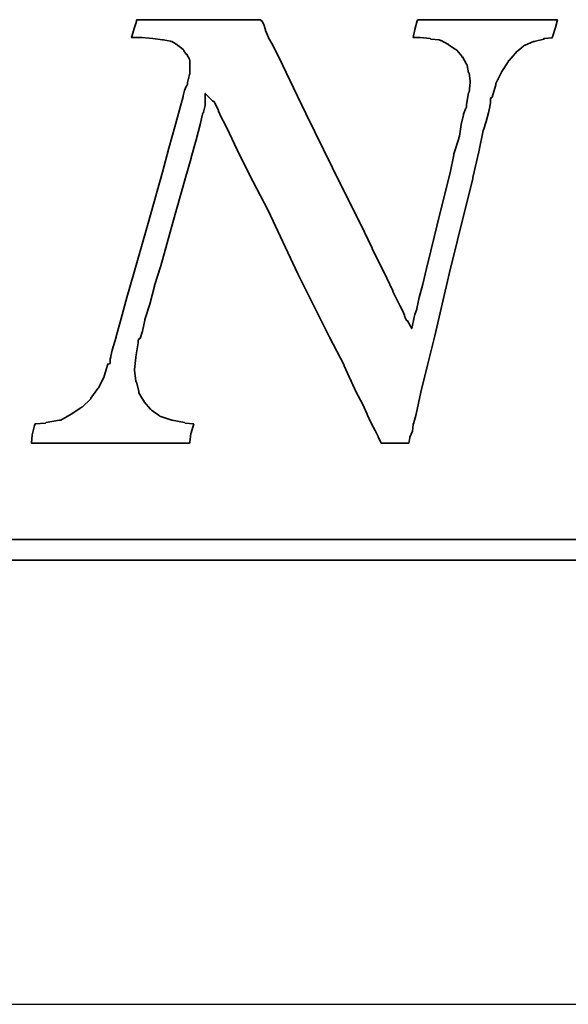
# Model space of a CAD drawing. Header units: inches. Extents: x 18 to 1412, y -76 to 627.
# Tile 38 of 41: x 166.3 to 170.17, y 122.9 to 129.85. Entities that reach past the tile are written whole.
import ezdxf

# ---------------------------------------------------------------- set-up
doc = ezdxf.new("R2010")
doc.units = ezdxf.units.IN
doc.header["$MEASUREMENT"] = 0
doc.layers.add('DIM', color=4, linetype='Continuous')
doc.layers.add('layer 1', color=7, linetype='Continuous')

# ---------------------------------------------------------------- blocks, each defined once
blk = doc.blocks.new('TBI MOTION logo(完整正式版)')
at = {"layer": 'layer 1', "color": 22, "lineweight": 35}
for points, knots in [([(58.92625, -7.91875), (58.92625, -7.91875), (58.58625, -7.89375), (58.58625, -7.89375), (58.58625, -7.89375), (58.58625, -7.89375), (58.56625, -7.87125), (58.56625, -7.87125), (58.56625, -7.87125), (58.56625, -7.87125), (58.08375, -7.77375), (58.08375, -7.77375), (58.08375, -7.77375), (58.08375, -7.77375), (58.06125, -7.77375), (58.06125, -7.77375), (58.06125, -7.77375), (58.06125, -7.77375), (57.62625, -7.63125), (57.62625, -7.63125), (57.62625, -7.63125), (57.62625, -7.63125), (57.60625, -7.63125), (57.60625, -7.63125), (57.60625, -7.63125), (57.60625, -7.63125), (57.58125, -7.60625), (57.58125, -7.60625), (57.58125, -7.60625), (57.58125, -7.60625), (57.26625, -7.38875), (57.26625, -7.38875), (57.26625, -7.38875), (57.26625, -7.38875), (57.24625, -7.36875), (57.24625, -7.36875), (57.24625, -7.36875), (57.24625, -7.36875), (57.22125, -7.34375), (57.22125, -7.34375), (57.22125, -7.34375), (57.22125, -7.34375), (56.98125, -7.05375), (56.98125, -7.05375), (56.98125, -7.05375), (56.98125, -7.05375), (56.98125, -7.02875), (56.98125, -7.02875), (56.98125, -7.02875), (56.98125, -7.02875), (56.95625, -7.02875), (56.95625, -7.02875), (56.95625, -7.02875), (56.95625, -7.02875), (56.76625, -6.69625), (56.76625, -6.69625), (56.76625, -6.69625), (56.76625, -6.69625), (56.76625, -6.67125), (56.76625, -6.67125), (56.76625, -6.67125), (56.76625, -6.67125), (56.76625, -6.64875), (56.76625, -6.64875), (56.76625, -6.64875), (56.76625, -6.64875), (56.67125, -6.26375), (56.67125, -6.26375), (56.67125, -6.26375), (56.67125, -6.26375), (56.64625, -6.26375), (56.64625, -6.26375), (56.64625, -6.26375), (56.64625, -6.26375), (56.64625, -6.23875), (56.64625, -6.23875), (56.64625, -6.23875), (56.64625, -6.23875), (56.59625, -5.80875), (56.59625, -5.80875), (56.59625, -5.80875), (56.59625, -5.80875), (56.59625, -5.78375), (56.59625, -5.78375), (56.59625, -5.78375), (56.59625, -5.78375), (56.64625, -5.30375), (56.64625, -5.30375), (56.64625, -5.30375), (56.64625, -5.30375), (56.64625, -5.27875), (56.64625, -5.27875), (56.64625, -5.27875), (56.64625, -5.27875), (56.74125, -4.72875), (56.74125, -4.72875), (56.74125, -4.72875), (56.74125, -4.72875), (56.74125, -4.67875), (56.74125, -4.67875), (56.74125, -4.67875), (56.74125, -4.67875), (56.74125, -4.63375), (56.74125, -4.63375), (56.74125, -4.63375), (56.74125, -4.63375), (56.79125, -4.55875), (56.79125, -4.55875), (56.79125, -4.55875), (56.79125, -4.55875), (56.81125, -4.55875), (56.81125, -4.55875), (56.81125, -4.55875), (56.81125, -4.55875), (56.91125, -4.27375), (56.91125, -4.27375), (56.91125, -4.27375), (56.91125, -4.27375), (57.00625, -3.83874), (57.00625, -3.83874), (57.00625, -3.83874), (57.00625, -3.83874), (57.00625, -3.81374), (57.00625, -3.81374), (57.00625, -3.81374), (57.00625, -3.81374), (57.19875, -3.21374), (57.19875, -3.21374), (57.19875, -3.21374), (57.19875, -3.21374), (57.38625, -2.49625), (57.38625, -2.49625), (57.38625, -2.49625), (57.38625, -2.49625), (57.38625, -2.47374), (57.38625, -2.47374), (57.38625, -2.47374), (57.38625, -2.47374), (57.62625, -1.70375), (57.62625, -1.70375), (57.62625, -1.70375), (57.62625, -1.70375), (58.10625, 0.00125), (58.10625, 0.00125), (58.10625, 0.00125), (58.10625, 0.00125), (58.58625, 1.72625), (58.58625, 1.72625), (58.58625, 1.72625), (58.58625, 1.72625), (58.82625, 2.54125), (58.82625, 2.54125), (58.82625, 2.54125), (58.82625, 2.54125), (58.82625, 2.56374), (58.82625, 2.56374), (58.82625, 2.56374), (58.82625, 2.56374), (59.02125, 3.26125), (59.02125, 3.26125), (59.02125, 3.26125), (59.02125, 3.26125), (59.18625, 3.86125), (59.18625, 3.86125), (59.18625, 3.86125), (59.18625, 3.86125), (59.28625, 4.31875), (59.28625, 4.31875), (59.28625, 4.31875), (59.28625, 4.31875), (59.30625, 4.31875), (59.30625, 4.31875), (59.30625, 4.31875), (59.30625, 4.31875), (59.30625, 4.34125), (59.30625, 4.34125), (59.30625, 4.34125), (59.30625, 4.34125), (59.38125, 4.60625), (59.38125, 4.60625), (59.38125, 4.60625), (59.38125, 4.60625), (59.38125, 4.65125), (59.38125, 4.65125), (59.38125, 4.65125), (59.38125, 4.65125), (59.38125, 5.08625), (59.38125, 5.08625), (59.38125, 5.08625), (59.38125, 5.08625), (59.66625, 4.79624), (59.66625, 4.79624), (59.66625, 4.79624), (59.66625, 4.79624), (59.74125, 4.75124), (59.74125, 4.75124), (59.74125, 4.75124), (59.74125, 4.75124), (59.74125, 4.72624), (59.74125, 4.72624), (59.74125, 4.72624), (59.74125, 4.72624), (59.76125, 4.70124), (59.76125, 4.70124), (59.76125, 4.70124), (59.76125, 4.70124), (59.81125, 4.60625), (59.81125, 4.60625), (59.81125, 4.60625), (59.81125, 4.60625), (59.90625, 4.41125), (59.90625, 4.41125), (59.90625, 4.41125), (59.90625, 4.41125), (59.90625, 4.39125), (59.90625, 4.39125), (59.90625, 4.39125), (59.90625, 4.39125), (60.00375, 4.15124), (60.00375, 4.15124), (60.00375, 4.15124), (60.00375, 4.15124), (60.14625, 3.88374), (60.14625, 3.88374), (60.14625, 3.88374), (60.14625, 3.88374), (60.34125, 3.50124), (60.34125, 3.50124), (60.34125, 3.50124), (60.34125, 3.50124), (60.53125, 3.09125), (60.53125, 3.09125), (60.53125, 3.09125), (60.53125, 3.09125), (60.74625, 2.63625), (60.74625, 2.63625), (60.74625, 2.63625), (60.74625, 2.63625), (61.25125, 1.63124), (61.25125, 1.63124), (61.25125, 1.63124), (61.25125, 1.63124), (61.85125, 0.47625), (61.85125, 0.47625), (61.85125, 0.47625), (61.85125, 0.47625), (63.02625, -2.01874), (63.02625, -2.01874), (63.02625, -2.01874), (63.02625, -2.01874), (64.27625, -4.51374), (64.27625, -4.51374), (64.27625, -4.51374), (64.27625, -4.51374), (64.85125, -5.61375), (64.85125, -5.61375), (64.85125, -5.61375), (64.85125, -5.61375), (64.85125, -5.64125), (64.85125, -5.64125), (64.85125, -5.64125), (64.85125, -5.64125), (65.32875, -6.67125), (65.32875, -6.67125), (65.32875, -6.67125), (65.32875, -6.67125), (65.57125, -7.12875), (65.57125, -7.12875), (65.57125, -7.12875), (65.57125, -7.12875), (65.76125, -7.53625), (65.76125, -7.53625), (65.76125, -7.53625), (65.76125, -7.53625), (65.76125, -7.55625), (65.76125, -7.55625), (65.76125, -7.55625), (65.76125, -7.55625), (65.90375, -7.87125), (65.90375, -7.87125), (65.90375, -7.87125), (65.90375, -7.87125), (66.07125, -8.18125), (66.07125, -8.18125), (66.07125, -8.18125), (66.07125, -8.18125), (66.19125, -8.42375), (66.19125, -8.42375), (66.19125, -8.42375), (66.19125, -8.42375), (66.19125, -8.44375), (66.19125, -8.44375), (66.19125, -8.44375), (66.19125, -8.44375), (66.29125, -8.63875), (66.29125, -8.63875), (66.29125, -8.63875), (66.29125, -8.63875), (66.31125, -8.68625), (66.31125, -8.68625), (66.31125, -8.68625), (66.31125, -8.68625), (66.38375, -8.68625), (66.38375, -8.68625), (66.38375, -8.68625), (66.38375, -8.68625), (66.84125, -8.68625), (66.84125, -8.68625), (66.84125, -8.68625), (66.84125, -8.68625), (67.29625, -8.68625), (67.29625, -8.68625), (67.29625, -8.68625), (67.29625, -8.68625), (67.36625, -8.68625), (67.36625, -8.68625), (67.36625, -8.68625), (67.36625, -8.68625), (67.39125, -8.68625), (67.39125, -8.68625), (67.39125, -8.68625), (67.39125, -8.68625), (67.44125, -8.46875), (67.44125, -8.46875), (67.44125, -8.46875), (67.44125, -8.46875), (67.44125, -8.44375), (67.44125, -8.44375), (67.44125, -8.44375), (67.44125, -8.44375), (67.53625, -8.20375), (67.53625, -8.20375), (67.53625, -8.20375), (67.53625, -8.20375), (67.56125, -7.94375), (67.56125, -7.94375), (67.56125, -7.94375), (67.56125, -7.94375), (67.56125, -7.91875), (67.56125, -7.91875), (67.56125, -7.91875), (67.56125, -7.91875), (67.58625, -7.91875), (67.58625, -7.91875), (67.58625, -7.91875), (67.58625, -7.91875), (67.68125, -7.53625), (67.68125, -7.53625), (67.68125, -7.53625), (67.68125, -7.53625), (67.87375, -6.67125), (67.87375, -6.67125), (67.87375, -6.67125), (67.87375, -6.67125), (68.13625, -5.61375), (68.13625, -5.61375), (68.13625, -5.61375), (68.13625, -5.61375), (68.42375, -4.46374), (68.42375, -4.46374), (68.42375, -4.46374), (68.42375, -4.46374), (68.99875, -1.96874), (68.99875, -1.96874), (68.99875, -1.96874), (68.99875, -1.96874), (69.62625, 0.57625), (69.62625, 0.57625), (69.62625, 0.57625), (69.62625, 0.57625), (69.91125, 1.72625), (69.91125, 1.72625), (69.91125, 1.72625), (69.91125, 1.72625), (69.91125, 1.77625), (69.91125, 1.77625), (69.91125, 1.77625), (69.91125, 1.77625), (70.15125, 2.78124), (70.15125, 2.78124), (70.15125, 2.78124), (70.15125, 2.78124), (70.32125, 3.62125), (70.32125, 3.62125), (70.32125, 3.62125), (70.32125, 3.62125), (70.34125, 3.64625), (70.34125, 3.64625), (70.34125, 3.64625), (70.34125, 3.64625), (70.44125, 3.98125), (70.44125, 3.98125), (70.44125, 3.98125), (70.44125, 3.98125), (70.53625, 4.31875), (70.53625, 4.31875), (70.53625, 4.31875), (70.53625, 4.31875), (70.58125, 4.55875), (70.58125, 4.55875), (70.58125, 4.55875), (70.58125, 4.55875), (70.60625, 4.72624), (70.60625, 4.72624), (70.60625, 4.72624), (70.60625, 4.72624), (70.60625, 4.79624), (70.60625, 4.79624), (70.60625, 4.79624), (70.60625, 4.79624), (70.60625, 4.87125), (70.60625, 4.87125), (70.60625, 4.87125), (70.60625, 4.87125), (70.65625, 4.94125), (70.65625, 4.94125), (70.65625, 4.94125), (70.65625, 4.94125), (70.68125, 4.94125), (70.68125, 4.94125), (70.68125, 4.94125), (70.68125, 4.94125), (70.82125, 5.42125), (70.82125, 5.42125), (70.82125, 5.42125), (70.82125, 5.42125), (70.82125, 5.44625), (70.82125, 5.44625), (70.82125, 5.44625), (70.82125, 5.44625), (70.82125, 5.47125), (70.82125, 5.47125), (70.82125, 5.47125), (70.82125, 5.47125), (71.06125, 5.94625), (71.06125, 5.94625), (71.06125, 5.94625), (71.06125, 5.94625), (71.30125, 6.33124), (71.30125, 6.33124), (71.30125, 6.33124), (71.30125, 6.33124), (71.32625, 6.35625), (71.32625, 6.35625), (71.32625, 6.35625), (71.32625, 6.35625), (71.32625, 6.38124), (71.32625, 6.38124), (71.32625, 6.38124), (71.32625, 6.38124), (71.35125, 6.38124), (71.35125, 6.38124), (71.35125, 6.38124), (71.35125, 6.38124), (71.66125, 6.74125), (71.66125, 6.74125), (71.66125, 6.74125), (71.66125, 6.74125), (71.68625, 6.76625), (71.68625, 6.76625), (71.68625, 6.76625), (71.68625, 6.76625), (71.92625, 6.95624), (71.92625, 6.95624), (71.92625, 6.95624), (71.92625, 6.95624), (71.95125, 6.98125), (71.95125, 6.98125), (71.95125, 6.98125), (71.95125, 6.98125), (71.97625, 6.98125), (71.97625, 6.98125), (71.97625, 6.98125), (71.97625, 6.98125), (72.31125, 7.12624), (72.31125, 7.12624), (72.31125, 7.12624), (72.31125, 7.12624), (72.33375, 7.12624), (72.33375, 7.12624), (72.33375, 7.12624), (72.33375, 7.12624), (72.71625, 7.21875), (72.71625, 7.21875), (72.71625, 7.21875), (72.71625, 7.21875), (72.71625, 7.24624), (72.71625, 7.24624), (72.71625, 7.24624), (72.71625, 7.24624), (72.74125, 7.24624), (72.74125, 7.24624), (72.74125, 7.24624), (72.74125, 7.24624), (73.03124, 7.26624), (73.03124, 7.26624), (73.03124, 7.26624), (73.03124, 7.26624), (73.05375, 7.29125), (73.05375, 7.29125), (73.05375, 7.29125), (73.05375, 7.29125), (73.05375, 7.31625), (73.05375, 7.31625), (73.05375, 7.31625), (73.05375, 7.31625), (73.17625, 7.67625), (73.17625, 7.67625), (73.17625, 7.67625), (73.17625, 7.67625), (73.24625, 7.98625), (73.24625, 7.98625), (73.24625, 7.98625), (73.24625, 7.98625), (73.19625, 7.98625), (73.19625, 7.98625), (73.19625, 7.98625), (73.19625, 7.98625), (72.93625, 7.98625), (72.93625, 7.98625), (72.93625, 7.98625), (72.93625, 7.98625), (72.55125, 7.98625), (72.55125, 7.98625), (72.55125, 7.98625), (72.55125, 7.98625), (72.09625, 7.98625), (72.09625, 7.98625), (72.09625, 7.98625), (72.09625, 7.98625), (71.64125, 7.98625), (71.64125, 7.98625), (71.64125, 7.98625), (71.64125, 7.98625), (70.53625, 7.98625), (70.53625, 7.98625), (70.53625, 7.98625), (70.53625, 7.98625), (69.47875, 7.98625), (69.47875, 7.98625), (69.47875, 7.98625), (69.47875, 7.98625), (68.95125, 7.98625), (68.95125, 7.98625), (68.95125, 7.98625), (68.95125, 7.98625), (68.52125, 7.98625), (68.52125, 7.98625), (68.52125, 7.98625), (68.52125, 7.98625), (68.13625, 7.98625), (68.13625, 7.98625), (68.13625, 7.98625), (68.13625, 7.98625), (67.87375, 7.98625), (67.87375, 7.98625), (67.87375, 7.98625), (67.87375, 7.98625), (67.75125, 7.98625), (67.75125, 7.98625), (67.75125, 7.98625), (67.75125, 7.98625), (67.72625, 7.94125), (67.72625, 7.94125), (67.72625, 7.94125), (67.72625, 7.94125), (67.63125, 7.60625), (67.63125, 7.60625), (67.63125, 7.60625), (67.63125, 7.60625), (67.56125, 7.29125), (67.56125, 7.29125), (67.56125, 7.29125), (67.56125, 7.29125), (67.72625, 7.29125), (67.72625, 7.29125), (67.72625, 7.29125), (67.72625, 7.29125), (67.82625, 7.29125), (67.82625, 7.29125), (67.82625, 7.29125), (67.82625, 7.29125), (67.84625, 7.29125), (67.84625, 7.29125), (67.84625, 7.29125), (67.84625, 7.29125), (68.23125, 7.24624), (68.23125, 7.24624), (68.23125, 7.24624), (68.23125, 7.24624), (68.25875, 7.21875), (68.25875, 7.21875), (68.25875, 7.21875), (68.25875, 7.21875), (68.59125, 7.19624), (68.59125, 7.19624), (68.59125, 7.19624), (68.59125, 7.19624), (68.64125, 7.17125), (68.64125, 7.17125), (68.64125, 7.17125), (68.64125, 7.17125), (68.66625, 7.17125), (68.66625, 7.17125), (68.66625, 7.17125), (68.66625, 7.17125), (68.92625, 7.02624), (68.92625, 7.02624), (68.92625, 7.02624), (68.92625, 7.02624), (68.95125, 7.02624), (68.95125, 7.02624), (68.95125, 7.02624), (68.95125, 7.02624), (68.95125, 7.00624), (68.95125, 7.00624), (68.95125, 7.00624), (68.95125, 7.00624), (69.23875, 6.81125), (69.23875, 6.81125), (69.23875, 6.81125), (69.23875, 6.81125), (69.26625, 6.81125), (69.26625, 6.81125), (69.26625, 6.81125), (69.26625, 6.81125), (69.28625, 6.78625), (69.28625, 6.78625), (69.28625, 6.78625), (69.28625, 6.78625), (69.47875, 6.54875), (69.47875, 6.54875), (69.47875, 6.54875), (69.47875, 6.54875), (69.47875, 6.52375), (69.47875, 6.52375), (69.47875, 6.52375), (69.47875, 6.52375), (69.50625, 6.52375), (69.50625, 6.52375), (69.50625, 6.52375), (69.50625, 6.52375), (69.67125, 6.23625), (69.67125, 6.23625), (69.67125, 6.23625), (69.67125, 6.23625), (69.69375, 6.21125), (69.69375, 6.21125), (69.69375, 6.21125), (69.69375, 6.21125), (69.69375, 6.18625), (69.69375, 6.18625), (69.69375, 6.18625), (69.69375, 6.18625), (69.74625, 5.89875), (69.74625, 5.89875), (69.74625, 5.89875), (69.74625, 5.89875), (69.76625, 5.89875), (69.76625, 5.89875), (69.76625, 5.89875), (69.76625, 5.89875), (69.81375, 5.56625), (69.81375, 5.56625), (69.81375, 5.56625), (69.81375, 5.56625), (69.81375, 5.54125), (69.81375, 5.54125), (69.81375, 5.54125), (69.81375, 5.54125), (69.81375, 5.51625), (69.81375, 5.51625), (69.81375, 5.51625), (69.81375, 5.51625), (69.76625, 5.13125), (69.76625, 5.13125), (69.76625, 5.13125), (69.76625, 5.13125), (69.74625, 5.10874), (69.74625, 5.10874), (69.74625, 5.10874), (69.74625, 5.10874), (69.67125, 4.65125), (69.67125, 4.65125), (69.67125, 4.65125), (69.67125, 4.65125), (69.67125, 4.55875), (69.67125, 4.55875), (69.67125, 4.55875), (69.67125, 4.55875), (69.67125, 4.53125), (69.67125, 4.53125), (69.67125, 4.53125), (69.67125, 4.53125), (69.64625, 4.50874), (69.64625, 4.50874), (69.64625, 4.50874), (69.64625, 4.50874), (69.55125, 4.27125), (69.55125, 4.27125), (69.55125, 4.27125), (69.55125, 4.27125), (69.55125, 4.24625), (69.55125, 4.24625), (69.55125, 4.24625), (69.55125, 4.24625), (69.45375, 3.86125), (69.45375, 3.86125), (69.45375, 3.86125), (69.45375, 3.86125), (69.38625, 3.40624), (69.38625, 3.40624), (69.38625, 3.40624), (69.38625, 3.40624), (69.35875, 3.33125), (69.35875, 3.33125), (69.35875, 3.33125), (69.35875, 3.33125), (69.35875, 3.30875), (69.35875, 3.30875), (69.35875, 3.30875), (69.35875, 3.30875), (69.16625, 2.71125), (69.16625, 2.71125), (69.16625, 2.71125), (69.16625, 2.71125), (69.16625, 2.66375), (69.16625, 2.66375), (69.16625, 2.66375), (69.16625, 2.66375), (69.02625, 1.96374), (69.02625, 1.96374), (69.02625, 1.96374), (69.02625, 1.96374), (68.64125, 0.45624), (68.64125, 0.45624), (68.64125, 0.45624), (68.64125, 0.45624), (68.25875, -1.10625), (68.25875, -1.10625), (68.25875, -1.10625), (68.25875, -1.10625), (68.08625, -1.80125), (68.08625, -1.80125), (68.08625, -1.80125), (68.08625, -1.80125), (67.94625, -2.42625), (67.94625, -2.42625), (67.94625, -2.42625), (67.94625, -2.42625), (67.80125, -2.95375), (67.80125, -2.95375), (67.80125, -2.95375), (67.80125, -2.95375), (67.70625, -3.38375), (67.70625, -3.38375), (67.70625, -3.38375), (67.70625, -3.38375), (67.70625, -3.40875), (67.70625, -3.40875), (67.70625, -3.40875), (67.70625, -3.40875), (67.63125, -3.62375), (67.63125, -3.62375), (67.63125, -3.62375), (67.63125, -3.62375), (67.60625, -3.72125), (67.60625, -3.72125), (67.60625, -3.72125), (67.60625, -3.72125), (67.51125, -4.17375), (67.51125, -4.17375), (67.51125, -4.17375), (67.51125, -4.17375), (67.34625, -3.86374), (67.34625, -3.86374), (67.34625, -3.86374), (67.34625, -3.86374), (67.32125, -3.86374), (67.32125, -3.86374), (67.32125, -3.86374), (67.32125, -3.86374), (67.27125, -3.76874), (67.27125, -3.76874), (67.27125, -3.76874), (67.27125, -3.76874), (67.22625, -3.67374), (67.22625, -3.67374), (67.22625, -3.67374), (67.22625, -3.67374), (67.22625, -3.64875), (67.22625, -3.64875), (67.22625, -3.64875), (67.22625, -3.64875), (67.15125, -3.45375), (67.15125, -3.45375), (67.15125, -3.45375), (67.15125, -3.45375), (67.05625, -3.28875), (67.05625, -3.28875), (67.05625, -3.28875), (67.05625, -3.28875), (66.91125, -3.00125), (66.91125, -3.00125), (66.91125, -3.00125), (66.91125, -3.00125), (66.77125, -2.71375), (66.77125, -2.71375), (66.77125, -2.71375), (66.77125, -2.71375), (66.77125, -2.68875), (66.77125, -2.68875), (66.77125, -2.68875), (66.77125, -2.68875), (66.41125, -1.94374), (66.41125, -1.94374), (66.41125, -1.94374), (66.41125, -1.94374), (65.95125, -1.03375), (65.95125, -1.03375), (65.95125, -1.03375), (65.95125, -1.03375), (65.95125, -1.00875), (65.95125, -1.00875), (65.95125, -1.00875), (65.95125, -1.00875), (65.49625, -0.04874), (65.49625, -0.04874), (65.49625, -0.04874), (65.49625, -0.04874), (64.39375, 2.13624), (64.39375, 2.13624), (64.39375, 2.13624), (64.39375, 2.13624), (64.39375, 2.15624), (64.39375, 2.15624), (64.39375, 2.15624), (64.39375, 2.15624), (63.33625, 4.29125), (63.33625, 4.29125), (63.33625, 4.29125), (63.33625, 4.29125), (62.85625, 5.30125), (62.85625, 5.30125), (62.85625, 5.30125), (62.85625, 5.30125), (62.42625, 6.21125), (62.42625, 6.21125), (62.42625, 6.21125), (62.42625, 6.21125), (62.04125, 6.98125), (62.04125, 6.98125), (62.04125, 6.98125), (62.04125, 6.98125), (61.87375, 7.26624), (61.87375, 7.26624), (61.87375, 7.26624), (61.87375, 7.26624), (61.87375, 7.29125), (61.87375, 7.29125), (61.87375, 7.29125), (61.87375, 7.29125), (61.75625, 7.55625), (61.75625, 7.55625), (61.75625, 7.55625), (61.75625, 7.55625), (61.75625, 7.58124), (61.75625, 7.58124), (61.75625, 7.58124), (61.75625, 7.58124), (61.68375, 7.79375), (61.68375, 7.79375), (61.68375, 7.79375), (61.68375, 7.79375), (61.61125, 7.94125), (61.61125, 7.94125), (61.61125, 7.94125), (61.61125, 7.94125), (61.58625, 7.94125), (61.58625, 7.94125), (61.58625, 7.94125), (61.58625, 7.94125), (61.56375, 7.98625), (61.56375, 7.98625), (61.56375, 7.98625), (61.56375, 7.98625), (61.41875, 7.98625), (61.41875, 7.98625), (61.41875, 7.98625), (61.41875, 7.98625), (61.18125, 7.98625), (61.18125, 7.98625), (61.18125, 7.98625), (61.18125, 7.98625), (60.84125, 7.98625), (60.84125, 7.98625), (60.84125, 7.98625), (60.84125, 7.98625), (60.02625, 7.98625), (60.02625, 7.98625), (60.02625, 7.98625), (60.02625, 7.98625), (59.11625, 7.98625), (59.11625, 7.98625), (59.11625, 7.98625), (59.11625, 7.98625), (58.15625, 7.98625), (58.15625, 7.98625), (58.15625, 7.98625), (58.15625, 7.98625), (57.34125, 7.98625), (57.34125, 7.98625), (57.34125, 7.98625), (57.34125, 7.98625), (57.00625, 7.98625), (57.00625, 7.98625), (57.00625, 7.98625), (57.00625, 7.98625), (56.76625, 7.98625), (56.76625, 7.98625), (56.76625, 7.98625), (56.76625, 7.98625), (56.69125, 7.98625), (56.69125, 7.98625), (56.69125, 7.98625), (56.69125, 7.98625), (56.67125, 7.94125), (56.67125, 7.94125), (56.67125, 7.94125), (56.67125, 7.94125), (56.67125, 7.91625), (56.67125, 7.91625), (56.67125, 7.91625), (56.67125, 7.91625), (56.57125, 7.60625), (56.57125, 7.60625), (56.57125, 7.60625), (56.57125, 7.60625), (56.57125, 7.58124), (56.57125, 7.58124), (56.57125, 7.58124), (56.57125, 7.58124), (56.47625, 7.29125), (56.47625, 7.29125), (56.47625, 7.29125), (56.47625, 7.29125), (56.57125, 7.29125), (56.57125, 7.29125), (56.57125, 7.29125), (56.57125, 7.29125), (56.76625, 7.29125), (56.76625, 7.29125), (56.76625, 7.29125), (56.76625, 7.29125), (56.86125, 7.29125), (56.86125, 7.29125), (56.86125, 7.29125), (56.86125, 7.29125), (56.88625, 7.29125), (56.88625, 7.29125), (56.88625, 7.29125), (56.88625, 7.29125), (57.31625, 7.24624), (57.31625, 7.24624), (57.31625, 7.24624), (57.31625, 7.24624), (57.70125, 7.19624), (57.70125, 7.19624), (57.70125, 7.19624), (57.70125, 7.19624), (57.72625, 7.19624), (57.72625, 7.19624), (57.72625, 7.19624), (57.72625, 7.19624), (58.01125, 7.14624), (58.01125, 7.14624), (58.01125, 7.14624), (58.01125, 7.14624), (58.03625, 7.12624), (58.03625, 7.12624), (58.03625, 7.12624), (58.03625, 7.12624), (58.06125, 7.12624), (58.06125, 7.12624), (58.06125, 7.12624), (58.06125, 7.12624), (58.30125, 6.98125), (58.30125, 6.98125), (58.30125, 6.98125), (58.30125, 6.98125), (58.30125, 6.95624), (58.30125, 6.95624), (58.30125, 6.95624), (58.30125, 6.95624), (58.32375, 6.95624), (58.32375, 6.95624), (58.32375, 6.95624), (58.32375, 6.95624), (58.51625, 6.81125), (58.51625, 6.81125), (58.51625, 6.81125), (58.51625, 6.81125), (58.54125, 6.78625), (58.54125, 6.78625), (58.54125, 6.78625), (58.54125, 6.78625), (58.54125, 6.76625), (58.54125, 6.76625), (58.54125, 6.76625), (58.54125, 6.76625), (58.63625, 6.62124), (58.63625, 6.62124), (58.63625, 6.62124), (58.63625, 6.62124), (58.65875, 6.62124), (58.65875, 6.62124), (58.65875, 6.62124), (58.65875, 6.62124), (58.75625, 6.42625), (58.75625, 6.42625), (58.75625, 6.42625), (58.75625, 6.42625), (58.77875, 6.38124), (58.77875, 6.38124), (58.77875, 6.38124), (58.77875, 6.38124), (58.77875, 6.33124), (58.77875, 6.33124), (58.77875, 6.33124), (58.77875, 6.33124), (58.77875, 6.09125), (58.77875, 6.09125), (58.77875, 6.09125), (58.77875, 6.09125), (58.77875, 5.85125), (58.77875, 5.85125), (58.77875, 5.85125), (58.77875, 5.85125), (58.75625, 5.82625), (58.75625, 5.82625), (58.75625, 5.82625), (58.75625, 5.82625), (58.68625, 5.51625), (58.68625, 5.51625), (58.68625, 5.51625), (58.68625, 5.51625), (58.68625, 5.47125), (58.68625, 5.47125), (58.68625, 5.47125), (58.68625, 5.47125), (58.68625, 5.44625), (58.68625, 5.44625), (58.68625, 5.44625), (58.68625, 5.44625), (58.65875, 5.39625), (58.65875, 5.39625), (58.65875, 5.39625), (58.65875, 5.39625), (58.61125, 5.32624), (58.61125, 5.32624), (58.61125, 5.32624), (58.61125, 5.32624), (58.56625, 5.20375), (58.56625, 5.20375), (58.56625, 5.20375), (58.56625, 5.20375), (58.51625, 4.99125), (58.51625, 4.99125), (58.51625, 4.99125), (58.51625, 4.99125), (58.51625, 4.96625), (58.51625, 4.96625), (58.51625, 4.96625), (58.51625, 4.96625), (58.37125, 4.43625), (58.37125, 4.43625), (58.37125, 4.43625), (58.37125, 4.43625), (58.18125, 3.76625), (58.18125, 3.76625), (58.18125, 3.76625), (58.18125, 3.76625), (57.94125, 2.92624), (57.94125, 2.92624), (57.94125, 2.92624), (57.94125, 2.92624), (57.70125, 1.98874), (57.70125, 1.98874), (57.70125, 1.98874), (57.70125, 1.98874), (57.12625, -0.02374), (57.12625, -0.02374), (57.12625, -0.02374), (57.12625, -0.02374), (56.55125, -2.03875), (56.55125, -2.03875), (56.55125, -2.03875), (56.55125, -2.03875), (56.28625, -2.95375), (56.28625, -2.95375), (56.28625, -2.95375), (56.28625, -2.95375), (56.07125, -3.76874), (56.07125, -3.76874), (56.07125, -3.76874), (56.07125, -3.76874), (55.87625, -4.48874), (55.87625, -4.48874), (55.87625, -4.48874), (55.87625, -4.48874), (55.87625, -4.51374), (55.87625, -4.51374), (55.87625, -4.51374), (55.87625, -4.51374), (55.71125, -5.01625), (55.71125, -5.01625), (55.71125, -5.01625), (55.71125, -5.01625), (55.66125, -5.25375), (55.66125, -5.25375), (55.66125, -5.25375), (55.66125, -5.25375), (55.66125, -5.27875), (55.66125, -5.27875), (55.66125, -5.27875), (55.66125, -5.27875), (55.63625, -5.37375), (55.63625, -5.37375), (55.63625, -5.37375), (55.63625, -5.37375), (55.63625, -5.42375), (55.63625, -5.42375), (55.63625, -5.42375), (55.63625, -5.42375), (55.63625, -5.54125), (55.63625, -5.54125), (55.63625, -5.54125), (55.63625, -5.54125), (55.54125, -5.56875), (55.54125, -5.56875), (55.54125, -5.56875), (55.54125, -5.56875), (55.39625, -6.04875), (55.39625, -6.04875), (55.39625, -6.04875), (55.39625, -6.04875), (55.39625, -6.06875), (55.39625, -6.06875), (55.39625, -6.06875), (55.39625, -6.06875), (55.18125, -6.50375), (55.18125, -6.50375), (55.18125, -6.50375), (55.18125, -6.50375), (55.15625, -6.52875), (55.15625, -6.52875), (55.15625, -6.52875), (55.15625, -6.52875), (54.86875, -6.91125), (54.86875, -6.91125), (54.86875, -6.91125), (54.86875, -6.91125), (54.86875, -6.93375), (54.86875, -6.93375), (54.86875, -6.93375), (54.86875, -6.93375), (54.53125, -7.26875), (54.53125, -7.26875), (54.53125, -7.26875), (54.53125, -7.26875), (54.51125, -7.26875), (54.51125, -7.26875), (54.51125, -7.26875), (54.51125, -7.26875), (54.48625, -7.29625), (54.48625, -7.29625), (54.48625, -7.29625), (54.48625, -7.29625), (54.10375, -7.53625), (54.10375, -7.53625), (54.10375, -7.53625), (54.10375, -7.53625), (53.69625, -7.77375), (53.69625, -7.77375), (53.69625, -7.77375), (53.69625, -7.77375), (53.67125, -7.77375), (53.67125, -7.77375), (53.67125, -7.77375), (53.67125, -7.77375), (53.64625, -7.77375), (53.64625, -7.77375), (53.64625, -7.77375), (53.64625, -7.77375), (53.11625, -7.87125), (53.11625, -7.87125), (53.11625, -7.87125), (53.11625, -7.87125), (53.09625, -7.89375), (53.09625, -7.89375), (53.09625, -7.89375), (53.09625, -7.89375), (52.68625, -7.91875), (52.68625, -7.91875), (52.68625, -7.91875), (52.68625, -7.91875), (52.66125, -7.99125), (52.66125, -7.99125), (52.66125, -7.99125), (52.66125, -7.99125), (52.56625, -8.34875), (52.56625, -8.34875), (52.56625, -8.34875), (52.56625, -8.34875), (52.54125, -8.68625), (52.54125, -8.68625), (52.54125, -8.68625), (52.54125, -8.68625), (52.58875, -8.68625), (52.58875, -8.68625), (52.58875, -8.68625), (52.58875, -8.68625), (52.87625, -8.68625), (52.87625, -8.68625), (52.87625, -8.68625), (52.87625, -8.68625), (53.33625, -8.68625), (53.33625, -8.68625), (53.33625, -8.68625), (53.33625, -8.68625), (53.79125, -8.68625), (53.79125, -8.68625), (53.79125, -8.68625), (53.79125, -8.68625), (54.36625, -8.68625), (54.36625, -8.68625), (54.36625, -8.68625), (54.36625, -8.68625), (55.59125, -8.68625), (55.59125, -8.68625), (55.59125, -8.68625), (55.59125, -8.68625), (56.76625, -8.68625), (56.76625, -8.68625), (56.76625, -8.68625), (56.76625, -8.68625), (57.34125, -8.68625), (57.34125, -8.68625), (57.34125, -8.68625), (57.34125, -8.68625), (57.82125, -8.68625), (57.82125, -8.68625), (57.82125, -8.68625), (57.82125, -8.68625), (58.25125, -8.68625), (58.25125, -8.68625), (58.25125, -8.68625), (58.25125, -8.68625), (58.58625, -8.68625), (58.58625, -8.68625), (58.58625, -8.68625), (58.58625, -8.68625), (58.75625, -8.68625), (58.75625, -8.68625), (58.75625, -8.68625), (58.75625, -8.68625), (58.77875, -8.63875), (58.77875, -8.63875), (58.77875, -8.63875), (58.77875, -8.63875), (58.80625, -8.30375), (58.80625, -8.30375), (58.80625, -8.30375), (58.80625, -8.30375), (58.82625, -8.27875), (58.82625, -8.27875), (58.82625, -8.27875), (58.82625, -8.27875), (58.92625, -7.91875), (58.92625, -7.91875)], [0, 0, 0, 0, 0.003125, 0.003125, 0.003125, 0.003125, 0.00625, 0.00625, 0.00625, 0.00625, 0.009375, 0.009375, 0.009375, 0.009375, 0.0125, 0.0125, 0.0125, 0.0125, 0.015625, 0.015625, 0.015625, 0.015625, 0.01875, 0.01875, 0.01875, 0.01875, 0.021875, 0.021875, 0.021875, 0.021875, 0.025, 0.025, 0.025, 0.025, 0.028125, 0.028125, 0.028125, 0.028125, 0.03125, 0.03125, 0.03125, 0.03125, 0.034375, 0.034375, 0.034375, 0.034375, 0.0375, 0.0375, 0.0375, 0.0375, 0.040625, 0.040625, 0.040625, 0.040625, 0.04375, 0.04375, 0.04375, 0.04375, 0.046875, 0.046875, 0.046875, 0.046875, 0.05, 0.05, 0.05, 0.05, 0.053125, 0.053125, 0.053125, 0.053125, 0.05625, 0.05625, 0.05625, 0.05625, 0.059375, 0.059375, 0.059375, 0.059375, 0.0625, 0.0625, 0.0625, 0.0625, 0.065625, 0.065625, 0.065625, 0.065625, 0.06875, 0.06875, 0.06875, 0.06875, 0.071875, 0.071875, 0.071875, 0.071875, 0.075, 0.075, 0.075, 0.075, 0.078125, 0.078125, 0.078125, 0.078125, 0.08125, 0.08125, 0.08125, 0.08125, 0.084375, 0.084375, 0.084375, 0.084375, 0.0875, 0.0875, 0.0875, 0.0875, 0.090625, 0.090625, 0.090625, 0.090625, 0.09375, 0.09375, 0.09375, 0.09375, 0.096875, 0.096875, 0.096875, 0.096875, 0.1, 0.1, 0.1, 0.1, 0.103125, 0.103125, 0.103125, 0.103125, 0.10625, 0.10625, 0.10625, 0.10625, 0.109375, 0.109375, 0.109375, 0.109375, 0.1125, 0.1125, 0.1125, 0.1125, 0.115625, 0.115625, 0.115625, 0.115625, 0.11875, 0.11875, 0.11875, 0.11875, 0.121875, 0.121875, 0.121875, 0.121875, 0.125, 0.125, 0.125, 0.125, 0.128125, 0.128125, 0.128125, 0.128125, 0.13125, 0.13125, 0.13125, 0.13125, 0.134375, 0.134375, 0.134375, 0.134375, 0.1375, 0.1375, 0.1375, 0.1375, 0.140625, 0.140625, 0.140625, 0.140625, 0.14375, 0.14375, 0.14375, 0.14375, 0.146875, 0.146875, 0.146875, 0.146875, 0.15, 0.15, 0.15, 0.15, 0.153125, 0.153125, 0.153125, 0.153125, 0.15625, 0.15625, 0.15625, 0.15625, 0.159375, 0.159375, 0.159375, 0.159375, 0.1625, 0.1625, 0.1625, 0.1625, 0.165625, 0.165625, 0.165625, 0.165625, 0.16875, 0.16875, 0.16875, 0.16875, 0.171875, 0.171875, 0.171875, 0.171875, 0.175, 0.175, 0.175, 0.175, 0.178125, 0.178125, 0.178125, 0.178125, 0.18125, 0.18125, 0.18125, 0.18125, 0.184375, 0.184375, 0.184375, 0.184375, 0.1875, 0.1875, 0.1875, 0.1875, 0.190625, 0.190625, 0.190625, 0.190625, 0.19375, 0.19375, 0.19375, 0.19375, 0.196875, 0.196875, 0.196875, 0.196875, 0.2, 0.2, 0.2, 0.2, 0.203125, 0.203125, 0.203125, 0.203125, 0.20625, 0.20625, 0.20625, 0.20625, 0.209375, 0.209375, 0.209375, 0.209375, 0.2125, 0.2125, 0.2125, 0.2125, 0.215625, 0.215625, 0.215625, 0.215625, 0.21875, 0.21875, 0.21875, 0.21875, 0.221875, 0.221875, 0.221875, 0.221875, 0.225, 0.225, 0.225, 0.225, 0.228125, 0.228125, 0.228125, 0.228125, 0.23125, 0.23125, 0.23125, 0.23125, 0.234375, 0.234375, 0.234375, 0.234375, 0.2375, 0.2375, 0.2375, 0.2375, 0.240625, 0.240625, 0.240625, 0.240625, 0.24375, 0.24375, 0.24375, 0.24375, 0.246875, 0.246875, 0.246875, 0.246875, 0.25, 0.25, 0.25, 0.25, 0.253125, 0.253125, 0.253125, 0.253125, 0.25625, 0.25625, 0.25625, 0.25625, 0.259375, 0.259375, 0.259375, 0.259375, 0.2625, 0.2625, 0.2625, 0.2625, 0.265625, 0.265625, 0.265625, 0.265625, 0.26875, 0.26875, 0.26875, 0.26875, 0.271875, 0.271875, 0.271875, 0.271875, 0.275, 0.275, 0.275, 0.275, 0.278125, 0.278125, 0.278125, 0.278125, 0.28125, 0.28125, 0.28125, 0.28125, 0.284375, 0.284375, 0.284375, 0.284375, 0.2875, 0.2875, 0.2875, 0.2875, 0.290625, 0.290625, 0.290625, 0.290625, 0.29375, 0.29375, 0.29375, 0.29375, 0.296875, 0.296875, 0.296875, 0.296875, 0.3, 0.3, 0.3, 0.3, 0.303125, 0.303125, 0.303125, 0.303125, 0.30625, 0.30625, 0.30625, 0.30625, 0.309375, 0.309375, 0.309375, 0.309375, 0.3125, 0.3125, 0.3125, 0.3125, 0.315625, 0.315625, 0.315625, 0.315625, 0.31875, 0.31875, 0.31875, 0.31875, 0.321875, 0.321875, 0.321875, 0.321875, 0.325, 0.325, 0.325, 0.325, 0.328125, 0.328125, 0.328125, 0.328125, 0.33125, 0.33125, 0.33125, 0.33125, 0.334375, 0.334375, 0.334375, 0.334375, 0.3375, 0.3375, 0.3375, 0.3375, 0.340625, 0.340625, 0.340625, 0.340625, 0.34375, 0.34375, 0.34375, 0.34375, 0.346875, 0.346875, 0.346875, 0.346875, 0.35, 0.35, 0.35, 0.35, 0.353125, 0.353125, 0.353125, 0.353125, 0.35625, 0.35625, 0.35625, 0.35625, 0.359375, 0.359375, 0.359375, 0.359375, 0.3625, 0.3625, 0.3625, 0.3625, 0.365625, 0.365625, 0.365625, 0.365625, 0.36875, 0.36875, 0.36875, 0.36875, 0.371875, 0.371875, 0.371875, 0.371875, 0.375, 0.375, 0.375, 0.375, 0.378125, 0.378125, 0.378125, 0.378125, 0.38125, 0.38125, 0.38125, 0.38125, 0.384375, 0.384375, 0.384375, 0.384375, 0.3875, 0.3875, 0.3875, 0.3875, 0.390625, 0.390625, 0.390625, 0.390625, 0.39375, 0.39375, 0.39375, 0.39375, 0.396875, 0.396875, 0.396875, 0.396875, 0.4, 0.4, 0.4, 0.4, 0.403125, 0.403125, 0.403125, 0.403125, 0.40625, 0.40625, 0.40625, 0.40625, 0.409375, 0.409375, 0.409375, 0.409375, 0.4125, 0.4125, 0.4125, 0.4125, 0.415625, 0.415625, 0.415625, 0.415625, 0.41875, 0.41875, 0.41875, 0.41875, 0.421875, 0.421875, 0.421875, 0.421875, 0.425, 0.425, 0.425, 0.425, 0.428125, 0.428125, 0.428125, 0.428125, 0.43125, 0.43125, 0.43125, 0.43125, 0.434375, 0.434375, 0.434375, 0.434375, 0.4375, 0.4375, 0.4375, 0.4375, 0.440625, 0.440625, 0.440625, 0.440625, 0.44375, 0.44375, 0.44375, 0.44375, 0.446875, 0.446875, 0.446875, 0.446875, 0.45, 0.45, 0.45, 0.45, 0.453125, 0.453125, 0.453125, 0.453125, 0.45625, 0.45625, 0.45625, 0.45625, 0.459375, 0.459375, 0.459375, 0.459375, 0.4625, 0.4625, 0.4625, 0.4625, 0.465625, 0.465625, 0.465625, 0.465625, 0.46875, 0.46875, 0.46875, 0.46875, 0.471875, 0.471875, 0.471875, 0.471875, 0.475, 0.475, 0.475, 0.475, 0.478125, 0.478125, 0.478125, 0.478125, 0.48125, 0.48125, 0.48125, 0.48125, 0.484375, 0.484375, 0.484375, 0.484375, 0.4875, 0.4875, 0.4875, 0.4875, 0.490625, 0.490625, 0.490625, 0.490625, 0.49375, 0.49375, 0.49375, 0.49375, 0.496875, 0.496875, 0.496875, 0.496875, 0.5, 0.5, 0.5, 0.5, 0.503125, 0.503125, 0.503125, 0.503125, 0.50625, 0.50625, 0.50625, 0.50625, 0.509375, 0.509375, 0.509375, 0.509375, 0.5125, 0.5125, 0.5125, 0.5125, 0.515625, 0.515625, 0.515625, 0.515625, 0.51875, 0.51875, 0.51875, 0.51875, 0.521875, 0.521875, 0.521875, 0.521875, 0.525, 0.525, 0.525, 0.525, 0.528125, 0.528125, 0.528125, 0.528125, 0.53125, 0.53125, 0.53125, 0.53125, 0.534375, 0.534375, 0.534375, 0.534375, 0.5375, 0.5375, 0.5375, 0.5375, 0.540625, 0.540625, 0.540625, 0.540625, 0.54375, 0.54375, 0.54375, 0.54375, 0.546875, 0.546875, 0.546875, 0.546875, 0.55, 0.55, 0.55, 0.55, 0.553125, 0.553125, 0.553125, 0.553125, 0.55625, 0.55625, 0.55625, 0.55625, 0.559375, 0.559375, 0.559375, 0.559375, 0.5625, 0.5625, 0.5625, 0.5625, 0.565625, 0.565625, 0.565625, 0.565625, 0.56875, 0.56875, 0.56875, 0.56875, 0.571875, 0.571875, 0.571875, 0.571875, 0.575, 0.575, 0.575, 0.575, 0.578125, 0.578125, 0.578125, 0.578125, 0.58125, 0.58125, 0.58125, 0.58125, 0.584375, 0.584375, 0.584375, 0.584375, 0.5875, 0.5875, 0.5875, 0.5875, 0.590625, 0.590625, 0.590625, 0.590625, 0.59375, 0.59375, 0.59375, 0.59375, 0.596875, 0.596875, 0.596875, 0.596875, 0.6, 0.6, 0.6, 0.6, 0.603125, 0.603125, 0.603125, 0.603125, 0.60625, 0.60625, 0.60625, 0.60625, 0.609375, 0.609375, 0.609375, 0.609375, 0.6125, 0.6125, 0.6125, 0.6125, 0.615625, 0.615625, 0.615625, 0.615625, 0.61875, 0.61875, 0.61875, 0.61875, 0.621875, 0.621875, 0.621875, 0.621875, 0.625, 0.625, 0.625, 0.625, 0.628125, 0.628125, 0.628125, 0.628125, 0.63125, 0.63125, 0.63125, 0.63125, 0.634375, 0.634375, 0.634375, 0.634375, 0.6375, 0.6375, 0.6375, 0.6375, 0.640625, 0.640625, 0.640625, 0.640625, 0.64375, 0.64375, 0.64375, 0.64375, 0.646875, 0.646875, 0.646875, 0.646875, 0.65, 0.65, 0.65, 0.65, 0.653125, 0.653125, 0.653125, 0.653125, 0.65625, 0.65625, 0.65625, 0.65625, 0.659375, 0.659375, 0.659375, 0.659375, 0.6625, 0.6625, 0.6625, 0.6625, 0.665625, 0.665625, 0.665625, 0.665625, 0.66875, 0.66875, 0.66875, 0.66875, 0.671875, 0.671875, 0.671875, 0.671875, 0.675, 0.675, 0.675, 0.675, 0.678125, 0.678125, 0.678125, 0.678125, 0.68125, 0.68125, 0.68125, 0.68125, 0.684375, 0.684375, 0.684375, 0.684375, 0.6875, 0.6875, 0.6875, 0.6875, 0.690625, 0.690625, 0.690625, 0.690625, 0.69375, 0.69375, 0.69375, 0.69375, 0.696875, 0.696875, 0.696875, 0.696875, 0.7, 0.7, 0.7, 0.7, 0.703125, 0.703125, 0.703125, 0.703125, 0.70625, 0.70625, 0.70625, 0.70625, 0.709375, 0.709375, 0.709375, 0.709375, 0.7125, 0.7125, 0.7125, 0.7125, 0.715625, 0.715625, 0.715625, 0.715625, 0.71875, 0.71875, 0.71875, 0.71875, 0.721875, 0.721875, 0.721875, 0.721875, 0.725, 0.725, 0.725, 0.725, 0.728125, 0.728125, 0.728125, 0.728125, 0.73125, 0.73125, 0.73125, 0.73125, 0.734375, 0.734375, 0.734375, 0.734375, 0.7375, 0.7375, 0.7375, 0.7375, 0.740625, 0.740625, 0.740625, 0.740625, 0.74375, 0.74375, 0.74375, 0.74375, 0.746875, 0.746875, 0.746875, 0.746875, 0.75, 0.75, 0.75, 0.75, 0.753125, 0.753125, 0.753125, 0.753125, 0.75625, 0.75625, 0.75625, 0.75625, 0.759375, 0.759375, 0.759375, 0.759375, 0.7625, 0.7625, 0.7625, 0.7625, 0.765625, 0.765625, 0.765625, 0.765625, 0.76875, 0.76875, 0.76875, 0.76875, 0.771875, 0.771875, 0.771875, 0.771875, 0.775, 0.775, 0.775, 0.775, 0.778125, 0.778125, 0.778125, 0.778125, 0.78125, 0.78125, 0.78125, 0.78125, 0.784375, 0.784375, 0.784375, 0.784375, 0.7875, 0.7875, 0.7875, 0.7875, 0.790625, 0.790625, 0.790625, 0.790625, 0.79375, 0.79375, 0.79375, 0.79375, 0.796875, 0.796875, 0.796875, 0.796875, 0.8, 0.8, 0.8, 0.8, 0.803125, 0.803125, 0.803125, 0.803125, 0.80625, 0.80625, 0.80625, 0.80625, 0.809375, 0.809375, 0.809375, 0.809375, 0.8125, 0.8125, 0.8125, 0.8125, 0.815625, 0.815625, 0.815625, 0.815625, 0.81875, 0.81875, 0.81875, 0.81875, 0.821875, 0.821875, 0.821875, 0.821875, 0.825, 0.825, 0.825, 0.825, 0.828125, 0.828125, 0.828125, 0.828125, 0.83125, 0.83125, 0.83125, 0.83125, 0.834375, 0.834375, 0.834375, 0.834375, 0.8375, 0.8375, 0.8375, 0.8375, 0.840625, 0.840625, 0.840625, 0.840625, 0.84375, 0.84375, 0.84375, 0.84375, 0.846875, 0.846875, 0.846875, 0.846875, 0.85, 0.85, 0.85, 0.85, 0.853125, 0.853125, 0.853125, 0.853125, 0.85625, 0.85625, 0.85625, 0.85625, 0.859375, 0.859375, 0.859375, 0.859375, 0.8625, 0.8625, 0.8625, 0.8625, 0.865625, 0.865625, 0.865625, 0.865625, 0.86875, 0.86875, 0.86875, 0.86875, 0.871875, 0.871875, 0.871875, 0.871875, 0.875, 0.875, 0.875, 0.875, 0.878125, 0.878125, 0.878125, 0.878125, 0.88125, 0.88125, 0.88125, 0.88125, 0.884375, 0.884375, 0.884375, 0.884375, 0.8875, 0.8875, 0.8875, 0.8875, 0.890625, 0.890625, 0.890625, 0.890625, 0.89375, 0.89375, 0.89375, 0.89375, 0.896875, 0.896875, 0.896875, 0.896875, 0.9, 0.9, 0.9, 0.9, 0.903125, 0.903125, 0.903125, 0.903125, 0.90625, 0.90625, 0.90625, 0.90625, 0.909375, 0.909375, 0.909375, 0.909375, 0.9125, 0.9125, 0.9125, 0.9125, 0.915625, 0.915625, 0.915625, 0.915625, 0.91875, 0.91875, 0.91875, 0.91875, 0.921875, 0.921875, 0.921875, 0.921875, 0.925, 0.925, 0.925, 0.925, 0.928125, 0.928125, 0.928125, 0.928125, 0.93125, 0.93125, 0.93125, 0.93125, 0.934375, 0.934375, 0.934375, 0.934375, 0.9375, 0.9375, 0.9375, 0.9375, 0.940625, 0.940625, 0.940625, 0.940625, 0.94375, 0.94375, 0.94375, 0.94375, 0.946875, 0.946875, 0.946875, 0.946875, 0.95, 0.95, 0.95, 0.95, 0.953125, 0.953125, 0.953125, 0.953125, 0.95625, 0.95625, 0.95625, 0.95625, 0.959375, 0.959375, 0.959375, 0.959375, 0.9625, 0.9625, 0.9625, 0.9625, 0.965625, 0.965625, 0.965625, 0.965625, 0.96875, 0.96875, 0.96875, 0.96875, 0.971875, 0.971875, 0.971875, 0.971875, 0.975, 0.975, 0.975, 0.975, 0.978125, 0.978125, 0.978125, 0.978125, 0.98125, 0.98125, 0.98125, 0.98125, 0.984375, 0.984375, 0.984375, 0.984375, 0.9875, 0.9875, 0.9875, 0.9875, 0.990625, 0.990625, 0.990625, 0.990625, 0.99375, 0.99375, 0.99375, 0.99375, 0.996875, 0.996875, 0.996875, 0.996875, 1, 1, 1, 1]), ([(75.90875, -9.47875), (75.90875, -9.47875), (75.90875, -12.28625), (75.90875, -12.28625), (75.90875, -12.28625), (75.90875, -12.28625), (75.90875, -12.47875), (75.90875, -12.47875), (75.90875, -12.47875), (75.90875, -12.47875), (75.71625, -12.47875), (75.71625, -12.47875), (75.71625, -12.47875), (75.71625, -12.47875), (-88.32875, -12.47875), (-88.32875, -12.47875), (-88.32875, -12.47875), (-88.32875, -12.47875), (-88.32875, -13.29375), (-88.32875, -13.29375), (-88.32875, -13.29375), (-88.32875, -13.29375), (82.89125, -13.29375), (82.89125, -13.29375), (82.89125, -13.29375), (82.89125, -13.29375), (75.90875, -9.47875), (75.90875, -9.47875)], [0, 0, 0, 0, 0.14285714, 0.14285714, 0.14285714, 0.14285714, 0.28571429, 0.28571429, 0.28571429, 0.28571429, 0.42857143, 0.42857143, 0.42857143, 0.42857143, 0.57142857, 0.57142857, 0.57142857, 0.57142857, 0.71428571, 0.71428571, 0.71428571, 0.71428571, 0.85714286, 0.85714286, 0.85714286, 0.85714286, 1, 1, 1, 1])]:
    blk.add_open_spline(points, degree=3, knots=knots, dxfattribs=at)
blk.add_open_spline([(54.86875, -6.91125), (54.86875, -6.91125), (54.86875, -6.93375), (54.86875, -6.93375)], degree=3, dxfattribs=at)

msp = doc.modelspace()

# ---------------------------------------------------------------- linework, layer by layer
at = {"layer": 'DIM', "color": 7}
msp.add_line((116.9881, 122.9042), (177.8677, 122.9042), dxfattribs=at)

# ---------------------------------------------------------------- block references
at = {"layer": 'DIM', "color": 7, "xscale": 0.1791590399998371, "yscale": 0.1791590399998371, "zscale": 0.1791590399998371}
msp.add_blockref('TBI MOTION logo(完整正式版)', (156.9679, 128.4168), dxfattribs=at)

doc.saveas('drawing.dxf')
